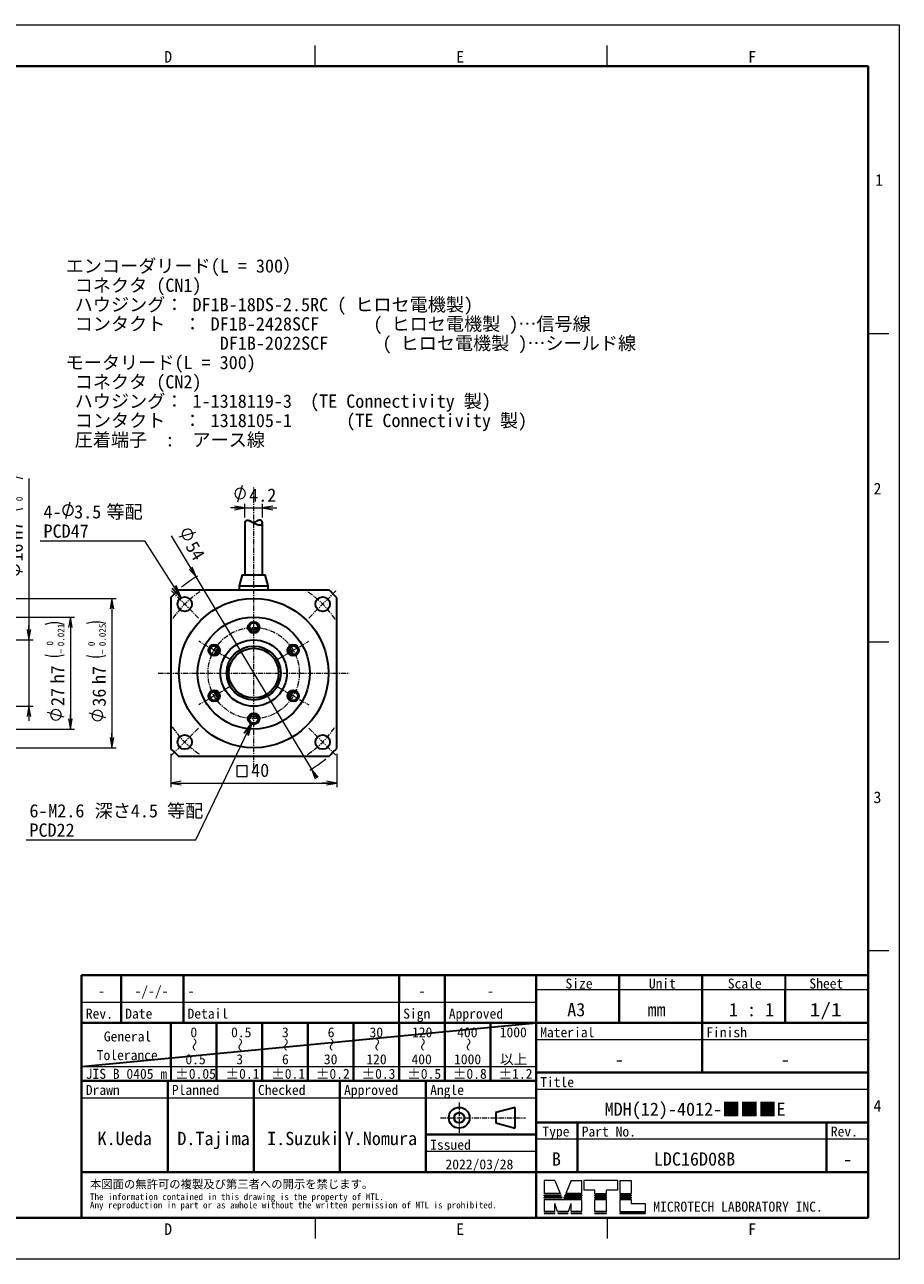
# Model space of a CAD drawing. Header units: millimetres. Extents: x 0 to 422, y 0 to 298.
# Tile 57 of 57: x 211 to 422, y 0 to 298. Entities that reach past the tile are written whole.
import ezdxf

# ---------------------------------------------------------------- set-up
doc = ezdxf.new("R2010")
doc.units = ezdxf.units.MM
doc.linetypes.add('CENTER', pattern=[2, 1.25, -0.25, 0.25, -0.25])
doc.linetypes.add('DOT', pattern=[0.5, 0.25, -0.25])
doc.layers.add('DXF及び図面用', color=7, linetype='Continuous')
doc.styles.add('ｍｓ ｐゴシック', font='msgothic.ttc')
doc.dimstyles.get("Standard").update_dxf_attribs({"dimtxt": 0.18, "dimasz": 0.18, "dimexe": 0.18, "dimexo": 0.0625, "dimgap": 0.09, "dimtad": 0, "dimtih": 1, "dimtoh": 1, "dimdec": 4, "dimzin": 0, "dimdsep": 46, "dimcen": 0.09, "dimadec": 0, "dimazin": 0, "dimtfac": 1, "dimtdec": 4, "dimtofl": 0, "dimtmove": 0, "dimatfit": 3, "dimfxl": 1, "dimtolj": 1, "dimtzin": 0, "dimarcsym": 0})

# ---------------------------------------------------------------- blocks, each defined once
blk = doc.blocks.new('*D0')
at = {"color": 7, "linetype": 'Continuous', "lineweight": 9, "transparency": 16777216}
for p, q in [((262.7, 182.54), (263.77, 186.54)), ((264.4, 178.75), (264.4, 182.04)), ((268.6, 178.75), (268.6, 182.04)), ((264.4, 181.04), (260.9, 181.04)), ((261.9, 181.04), (271.1, 181.04)), ((268.6, 181.04), (272.1, 181.04))]:
    blk.add_line(p, q, dxfattribs=at)
blk.add_lwpolyline([(264.51, 184.54), (264.47, 184.87), (264.34, 185.18), (264.14, 185.44), (263.87, 185.64), (263.56, 185.77), (263.23, 185.82), (262.9, 185.77), (262.6, 185.64), (262.33, 185.44), (262.13, 185.18), (262, 184.87), (261.96, 184.54), (262, 184.21), (262.13, 183.9), (262.33, 183.64), (262.6, 183.44), (262.9, 183.31), (263.23, 183.27), (263.56, 183.31), (263.87, 183.44), (264.14, 183.64), (264.34, 183.9), (264.47, 184.21)], close=True, dxfattribs=at)
at = {"color": 7, "linetype": 'Continuous', "lineweight": 20, "transparency": 16777216}
for points in [[(261.9, 180.6, 0), (264.4, 181.04, 0), (261.9, 181.48, 0)], [(271.1, 181.48, 0), (268.6, 181.04, 0), (271.1, 180.6, 0)]]:
    blk.add_polyline3d(points, dxfattribs=at)
at = {"color": 7, "linetype": 'Continuous', "lineweight": 9, "transparency": 16777216, "style": 'ｍｓ ｐゴシック', "width": 1.000662}
blk.add_text('4.2', height=3.2, dxfattribs=at).set_placement((265.41, 182.54))
blk = doc.blocks.new('*D1')
at = {"color": 7, "linetype": 'Continuous', "lineweight": 9, "transparency": 16777216}
for p, q in [((246.64, 174.37), (281.68, 115.97)), ((248.55, 174.1), (252.53, 175.24))]:
    blk.add_line(p, q, dxfattribs=at)
blk.add_lwpolyline([(251.19, 173.58), (251.46, 173.78), (251.65, 174.05), (251.78, 174.36), (251.81, 174.69), (251.76, 175.02), (251.63, 175.32), (251.42, 175.59), (251.16, 175.78), (250.85, 175.91), (250.52, 175.94), (250.19, 175.89), (249.88, 175.76), (249.62, 175.56), (249.42, 175.29), (249.3, 174.98), (249.26, 174.65), (249.31, 174.32), (249.45, 174.01), (249.65, 173.75), (249.92, 173.55), (250.23, 173.43), (250.56, 173.39), (250.89, 173.44)], close=True, dxfattribs=at)
at = {"color": 7, "linetype": 'Continuous', "lineweight": 20, "transparency": 16777216}
for points in [[(250.94, 166.33, 0), (252.61, 164.42, 0), (251.7, 166.79, 0)], [(282.06, 116.19, 0), (280.39, 118.11, 0), (281.3, 115.74, 0)]]:
    blk.add_polyline3d(points, dxfattribs=at)
at = {"color": 7, "linetype": 'Continuous', "lineweight": 9, "transparency": 16777216, "style": 'ｍｓ ｐゴシック', "width": 0.99985}
blk.add_text('54', height=3.201, rotation=300.9638, dxfattribs=at).set_placement((249.95, 171.77))
blk = doc.blocks.new('*D2')
at = {"color": 7, "linetype": 'Continuous', "lineweight": 9, "transparency": 16777216}
for p, q in [((246.5, 121.82), (246.5, 113.75)), ((286.5, 121.82), (286.5, 113.75)), ((246.5, 114.75), (250, 114.75)), ((246.5, 114.75), (286.5, 114.75)), ((286.5, 114.75), (283, 114.75))]:
    blk.add_line(p, q, dxfattribs=at)
at = {"color": 7, "linetype": 'Continuous', "lineweight": 20, "transparency": 16777216}
blk.add_lwpolyline([(262.4, 116.37), (264.95, 116.37), (264.95, 118.92), (262.4, 118.92)], close=True, dxfattribs=at)
for points in [[(249, 115.19, 0), (246.5, 114.75, 0), (249, 114.3, 0)], [(284, 114.3, 0), (286.5, 114.75, 0), (284, 115.19, 0)]]:
    blk.add_polyline3d(points, dxfattribs=at)
at = {"color": 7, "linetype": 'Continuous', "lineweight": 9, "transparency": 16777216, "style": 'ｍｓ ｐゴシック', "width": 0.999882}
blk.add_text('40', height=3.201, dxfattribs=at).set_placement((265.88, 116.25))
blk = doc.blocks.new('*D3')
at = {"color": 7, "linetype": 'Continuous', "lineweight": 9, "transparency": 16777216}
for p, q in [((212.36, 188.17), (212.36, 130.76)), ((210.86, 165.57), (206.86, 166.64)), ((212.36, 149.26), (212.36, 152.76)), ((200.91, 149.26), (213.36, 149.26)), ((200.91, 133.26), (213.36, 133.26)), ((212.36, 133.26), (212.36, 129.76))]:
    blk.add_line(p, q, dxfattribs=at)
for points in [[(210.86, 188.1), (209.32, 188.44), (207.75, 188.44), (206.21, 188.1)], [(206.21, 180.91), (207.75, 180.57), (209.32, 180.57), (210.86, 180.91)]]:
    blk.add_lwpolyline(points, dxfattribs=at)
blk.add_lwpolyline([(208.86, 167.38), (208.53, 167.34), (208.22, 167.21), (207.96, 167.01), (207.76, 166.74), (207.63, 166.44), (207.59, 166.11), (207.63, 165.78), (207.76, 165.47), (207.96, 165.2), (208.22, 165), (208.53, 164.87), (208.86, 164.83), (209.19, 164.87), (209.5, 165), (209.76, 165.2), (209.97, 165.47), (210.09, 165.78), (210.14, 166.11), (210.09, 166.44), (209.97, 166.74), (209.76, 167.01), (209.5, 167.21), (209.19, 167.34)], close=True, dxfattribs=at)
at = {"color": 7, "linetype": 'Continuous', "lineweight": 20, "transparency": 16777216}
for points in [[(211.92, 151.76, 0), (212.36, 149.26, 0), (212.8, 151.76, 0)], [(212.8, 130.76, 0), (212.36, 133.26, 0), (211.92, 130.76, 0)]]:
    blk.add_polyline3d(points, dxfattribs=at)
at = {"color": 7, "linetype": 'Continuous', "lineweight": 9, "transparency": 16777216, "style": 'ｍｓ ｐゴシック'}
for s, height, width, p in [('0.018', 1.602, 0.999398, (208.21, 182.66)), ('+', 1.6, 1.001048, (208.21, 181.25)), ('0', 1.6, 0.99968, (210.86, 182.68)), ('H7', 3.202, 1.000012, (210.86, 173.42)), ('16', 3.203, 0.999483, (210.86, 168.11))]:
    blk.add_text(s, height=height, rotation=90, dxfattribs=dict(at, width=width)).set_placement(p)
blk = doc.blocks.new('*D5')
at = {"color": 7, "linetype": 'Continuous', "lineweight": 9, "transparency": 16777216}
for p, q in [((200.91, 154.76), (223.36, 154.76)), ((222.36, 154.76), (222.36, 151.26)), ((222.36, 154.76), (222.36, 127.76)), ((220.86, 130.67), (216.86, 131.75)), ((222.36, 127.76), (222.36, 131.26)), ((200.91, 127.76), (223.36, 127.76))]:
    blk.add_line(p, q, dxfattribs=at)
for points in [[(220.86, 152.99), (219.32, 153.33), (217.75, 153.33), (216.21, 152.99)], [(216.21, 145.64), (217.75, 145.3), (219.32, 145.3), (220.86, 145.64)]]:
    blk.add_lwpolyline(points, dxfattribs=at)
blk.add_lwpolyline([(218.86, 132.49), (218.53, 132.44), (218.22, 132.31), (217.96, 132.11), (217.76, 131.85), (217.63, 131.54), (217.59, 131.21), (217.63, 130.88), (217.76, 130.57), (217.96, 130.31), (218.22, 130.11), (218.53, 129.98), (218.86, 129.94), (219.19, 129.98), (219.5, 130.11), (219.76, 130.31), (219.97, 130.57), (220.09, 130.88), (220.14, 131.21), (220.09, 131.54), (219.97, 131.85), (219.76, 132.11), (219.5, 132.31), (219.19, 132.44)], close=True, dxfattribs=at)
at = {"color": 7, "linetype": 'Continuous', "lineweight": 20, "transparency": 16777216}
for points in [[(222.8, 152.26, 0), (222.36, 154.76, 0), (221.92, 152.26, 0)], [(221.92, 130.26, 0), (222.36, 127.76, 0), (222.8, 130.26, 0)]]:
    blk.add_polyline3d(points, dxfattribs=at)
at = {"color": 7, "linetype": 'Continuous', "lineweight": 9, "transparency": 16777216, "style": 'ｍｓ ｐゴシック'}
for s, height, width, p in [('0.021', 1.601, 1.000264, (220.86, 147.72)), ('0', 1.6, 0.99968, (218.21, 147.9)), ('−', 1.6, 1.000906, (220.86, 145.94)), ('h7', 3.202, 0.999712, (220.86, 138.77)), ('27', 3.2, 1.000646, (220.86, 133.32))]:
    blk.add_text(s, height=height, rotation=90, dxfattribs=dict(at, width=width)).set_placement(p)
blk = doc.blocks.new('*D6')
at = {"color": 7, "linetype": 'Continuous', "lineweight": 9, "transparency": 16777216}
for p, q in [((194.91, 159.26), (233.36, 159.26)), ((232.36, 159.26), (232.36, 155.76)), ((232.36, 159.26), (232.36, 123.26)), ((230.86, 130.5), (226.86, 131.57)), ((232.36, 123.26), (232.36, 126.76)), ((194.91, 123.26), (233.36, 123.26))]:
    blk.add_line(p, q, dxfattribs=at)
for points in [[(230.86, 153.17), (229.32, 153.49), (227.75, 153.49), (226.21, 153.17)], [(226.21, 145.5), (227.75, 145.17), (229.32, 145.17), (230.86, 145.5)]]:
    blk.add_lwpolyline(points, dxfattribs=at)
blk.add_lwpolyline([(228.86, 132.31), (228.53, 132.26), (228.22, 132.14), (227.96, 131.93), (227.76, 131.67), (227.63, 131.36), (227.59, 131.03), (227.63, 130.7), (227.76, 130.4), (227.96, 130.13), (228.22, 129.93), (228.53, 129.8), (228.86, 129.76), (229.19, 129.8), (229.5, 129.93), (229.76, 130.13), (229.97, 130.4), (230.09, 130.7), (230.14, 131.03), (230.09, 131.36), (229.97, 131.67), (229.76, 131.93), (229.5, 132.14), (229.19, 132.26)], close=True, dxfattribs=at)
at = {"color": 7, "linetype": 'Continuous', "lineweight": 20, "transparency": 16777216}
for points in [[(232.8, 156.76, 0), (232.36, 159.26, 0), (231.92, 156.76, 0)], [(231.92, 125.76, 0), (232.36, 123.26, 0), (232.8, 125.76, 0)]]:
    blk.add_polyline3d(points, dxfattribs=at)
at = {"color": 7, "linetype": 'Continuous', "lineweight": 9, "transparency": 16777216, "style": 'ｍｓ ｐゴシック'}
for s, height, width, p in [('0.025', 1.602, 0.999502, (230.86, 147.74)), ('0', 1.6, 0.99968, (228.21, 147.76)), ('−', 1.6, 1.000906, (230.86, 145.8)), ('h7', 3.202, 0.999712, (230.86, 138.62)), ('36', 3.201, 1.000554, (230.86, 133.16))]:
    blk.add_text(s, height=height, rotation=90, dxfattribs=dict(at, width=width)).set_placement(p)

msp = doc.modelspace()

# ---------------------------------------------------------------- linework, layer by layer
at = {"color": 5, "linetype": 'Continuous', "lineweight": 9, "true_color": 0x0000ff}
for p, q in [((0, 297.5), (422, 297.5)), ((422, 297.5), (422, 0)), ((422, 0), (0, 0))]:
    msp.add_line(p, q, dxfattribs=at)
at = {"color": 7, "linetype": 'Continuous', "lineweight": 9}
for p, q in [((281.33333, 287.5), (281.33333, 292.5)), ((351.66667, 287.5), (351.66667, 292.5)), ((414.5, 223.125), (419.5, 223.125)), ((414.5, 148.75), (419.5, 148.75)), ((414.5, 74.375), (419.5, 74.375)), ((334.5, 65), (354.5, 65)), ((354.5, 65), (374.5, 65)), ((374.5, 65), (394.5, 65)), ((394.5, 65), (414.5, 65)), ((225.06, 62), (234.56, 62)), ((234.56, 62), (249.56, 62)), ((249.56, 62), (301.5, 62)), ((301.5, 62), (312.5, 62)), ((312.5, 62), (334.5, 62)), ((334.5, 53), (414.5, 53)), ((225.06, 46.5), (246.5, 46.5)), ((246.5, 46.5), (257.5, 46.5)), ((257.5, 46.5), (268.5, 46.5)), ((268.5, 46.5), (279.5, 46.5)), ((279.5, 46.5), (290.5, 46.5)), ((290.5, 46.5), (301.5, 46.5)), ((301.5, 46.5), (312.5, 46.5)), ((312.5, 46.5), (323.5, 46.5)), ((323.5, 46.5), (334.5, 46.5)), ((225.06, 38.9), (245.795, 38.9)), ((245.795, 38.9), (266.53, 38.9)), ((266.53, 38.9), (287.265, 38.9)), ((287.265, 38.9), (308, 38.9)), ((308, 38.9), (334.5, 38.9)), ((334.5, 41), (414.5, 41)), ((334.5, 29), (344.5, 29)), ((344.5, 29), (404.5, 29)), ((404.5, 29), (414.5, 29)), ((334.5, 26), (308, 26)), ((336.5, 19), (336.5, 15.85)), ((339, 19), (336.5, 19)), ((339, 19), (340.347, 15.85)), ((343, 19), (341.653, 15.85)), ((343, 19), (345.5, 19)), ((345.5, 15.85), (345.5, 19)), ((354.2, 19), (346, 19)), ((346, 19), (346, 16.7)), ((354.2, 16.7), (354.2, 19)), ((354.7, 19), (357.45, 19)), ((354.7, 19), (354.7, 15.85)), ((357.45, 19), (357.45, 15.85)), ((340.347, 15.85), (336.5, 15.85)), ((336.5, 15.5), (340.453, 15.5)), ((336.5, 15.3), (336.5, 15.5)), ((336.5, 15.3), (340.579, 15.3)), ((336.5, 14.75), (336.5, 14.95)), ((336.5, 14.95), (340.684, 14.95)), ((340.579, 15.3), (340.453, 15.5)), ((340.811, 14.75), (340.684, 14.95)), ((341.189, 14.75), (341.316, 14.95)), ((345.5, 14.95), (341.316, 14.95)), ((341.421, 15.3), (341.547, 15.5)), ((345.5, 15.3), (341.421, 15.3)), ((345.5, 15.5), (341.547, 15.5)), ((345.5, 15.85), (341.653, 15.85)), ((345.5, 15.5), (345.5, 15.3)), ((345.5, 14.75), (345.5, 14.95)), ((348.7, 16.7), (346, 16.7)), ((348.7, 15.85), (348.7, 16.7)), ((348.7, 15.85), (351.5, 15.85)), ((348.7, 15.3), (348.7, 15.5)), ((348.7, 15.5), (351.5, 15.5)), ((348.7, 15.3), (351.5, 15.3)), ((348.7, 14.95), (351.5, 14.95)), ((348.7, 14.75), (348.7, 14.95)), ((354.2, 16.7), (351.5, 16.7)), ((351.5, 15.85), (351.5, 16.7)), ((351.5, 15.3), (351.5, 15.5)), ((351.5, 14.75), (351.5, 14.95)), ((354.7, 15.85), (357.45, 15.85)), ((354.7, 15.5), (354.7, 15.3)), ((354.7, 15.5), (357.45, 15.5)), ((354.7, 15.3), (357.45, 15.3)), ((354.7, 14.95), (357.45, 14.95)), ((354.7, 14.95), (354.7, 14.75)), ((357.45, 15.5), (357.45, 15.3)), ((357.45, 14.95), (357.45, 14.75)), ((340.811, 14.75), (336.5, 14.75)), ((336.5, 14.4), (340.916, 14.4)), ((336.5, 14.4), (336.5, 11.55)), ((339.658, 11.55), (339, 13.437)), ((339, 11.55), (339, 13.437)), ((340.916, 14.4), (341, 14.25)), ((341.084, 14.4), (341, 14.25)), ((341.084, 14.4), (345.5, 14.4)), ((341.189, 14.75), (345.5, 14.75)), ((342.342, 11.55), (343, 13.437)), ((343, 11.55), (343, 13.437)), ((345.5, 11.55), (345.5, 14.4)), ((348.7, 14.75), (351.5, 14.75)), ((348.7, 14.4), (351.5, 14.4)), ((348.7, 11.55), (348.7, 14.4)), ((351.5, 11.55), (351.5, 14.4)), ((354.7, 14.75), (357.45, 14.75)), ((354.7, 14.4), (354.7, 11.55)), ((354.7, 14.4), (357.45, 14.4)), ((357.45, 14.4), (357.45, 13.4)), ((360.85, 13.4), (357.45, 13.4)), ((360.85, 11.55), (360.85, 13.4)), ((281.33333, 10), (281.33333, 5)), ((339, 11.55), (336.5, 11.55)), ((336.5, 11.2), (339, 11.2)), ((336.5, 11.2), (336.5, 11)), ((336.5, 11), (339, 11)), ((339, 11), (339, 11.2)), ((342.342, 11.55), (339.658, 11.55)), ((339.85, 11), (339.745, 11.2)), ((339.745, 11.2), (342.255, 11.2)), ((339.85, 11), (342.15, 11)), ((342.15, 11), (342.255, 11.2)), ((345.5, 11.55), (343, 11.55)), ((343, 11.2), (345.5, 11.2)), ((343, 11), (343, 11.2)), ((343, 11), (345.5, 11)), ((345.5, 11), (345.5, 11.2)), ((351.5, 11.55), (348.7, 11.55)), ((348.7, 11.2), (351.5, 11.2)), ((348.7, 11), (348.7, 11.2)), ((348.7, 11), (351.5, 11)), ((351.5, 11), (351.5, 11.2)), ((351.66667, 10), (351.66667, 5)), ((354.7, 11.55), (360.85, 11.55)), ((354.7, 11.2), (360.85, 11.2)), ((354.7, 11.2), (354.7, 11)), ((354.7, 11), (360.85, 11)), ((360.85, 11), (360.85, 11.2))]:
    msp.add_line(p, q, dxfattribs=at)
at = {"color": 7, "linetype": 'Continuous', "lineweight": 40}
for p, q in [((13.5, 287.5), (414.5, 287.5)), ((414.5, 287.5), (414.5, 10)), ((225.06, 62), (225.06, 68.5)), ((225.06, 68.5), (234.56, 68.5)), ((234.56, 62), (234.56, 68.5)), ((234.56, 68.5), (246.515, 68.5)), ((246.515, 68.5), (249.56, 68.5)), ((249.56, 62), (249.56, 68.5)), ((249.56, 68.5), (268.53, 68.5)), ((268.53, 68.5), (301.5, 68.5)), ((301.5, 68.5), (312.5, 68.5)), ((301.5, 62), (301.5, 68.5)), ((312.5, 62), (312.5, 68.5)), ((312.5, 68.5), (334.5, 68.5)), ((334.5, 65), (334.5, 68.5)), ((334.5, 68.5), (354.5, 68.5)), ((354.5, 68.5), (354.5, 65)), ((354.5, 68.5), (374.5, 68.5)), ((374.5, 68.5), (374.5, 65)), ((374.5, 68.5), (394.5, 68.5)), ((394.5, 68.5), (414.5, 68.5)), ((334.5, 65), (334.5, 57)), ((354.5, 65), (354.5, 57)), ((374.5, 65), (374.5, 57)), ((394.5, 65), (394.5, 57)), ((225.06, 57), (225.06, 62)), ((234.56, 57), (234.56, 62)), ((249.56, 57), (249.56, 62)), ((312.5, 57), (312.5, 62)), ((225.06, 46.5), (225.06, 57)), ((246.5, 57), (225.06, 57)), ((246.5, 57), (246.5, 46.5)), ((257.5, 57), (246.5, 57)), ((268.5, 57), (257.5, 57)), ((257.5, 46.5), (257.5, 57)), ((279.5, 57), (268.5, 57)), ((268.5, 46.5), (268.5, 57)), ((290.5, 57), (279.5, 57)), ((279.5, 46.5), (279.5, 57)), ((301.5, 57), (290.5, 57)), ((290.5, 46.5), (290.5, 57)), ((312.5, 57), (301.5, 57)), ((301.5, 46.5), (301.5, 57)), ((323.5, 57), (312.5, 57)), ((312.5, 46.5), (312.5, 57)), ((334.5, 57), (323.5, 57)), ((323.5, 46.5), (323.5, 57)), ((334.5, 57), (414.5, 57)), ((334.5, 53), (334.5, 57)), ((374.5, 45), (374.5, 57)), ((414.5, 53), (414.5, 57)), ((334.5, 46.5), (334.5, 53)), ((414.5, 10), (414.5, 53)), ((225.06, 43), (225.06, 46.5)), ((257.5, 43), (257.5, 46.5)), ((268.5, 43), (268.5, 46.5)), ((279.5, 43), (279.5, 46.5)), ((290.5, 43), (290.5, 46.5)), ((301.5, 43), (301.5, 46.5)), ((312.5, 43), (312.5, 46.5)), ((323.5, 43), (323.5, 46.5)), ((334.5, 45), (334.5, 46.5)), ((334.5, 45), (414.5, 45)), ((334.5, 43), (334.5, 45)), ((225.06, 38.9), (225.06, 43)), ((246.5, 43), (225.06, 43)), ((245.795, 38.9), (245.795, 43)), ((257.5, 43), (246.5, 43)), ((268.5, 43), (257.5, 43)), ((266.53, 38.9), (266.53, 43)), ((279.5, 43), (268.5, 43)), ((290.5, 43), (279.5, 43)), ((287.265, 38.9), (287.265, 43)), ((301.5, 43), (290.5, 43)), ((312.5, 43), (301.5, 43)), ((308, 43), (308, 38.9)), ((323.5, 43), (312.5, 43)), ((334.5, 43), (323.5, 43)), ((334.5, 41), (334.5, 43)), ((225.06, 21), (225.06, 38.9)), ((245.795, 21), (245.795, 38.9)), ((266.53, 21), (266.53, 38.9)), ((287.265, 21), (287.265, 38.9)), ((308, 38.9), (308, 21)), ((334.5, 41), (334.5, 38.9)), ((334.5, 38.9), (334.5, 33)), ((334.5, 33), (344.5, 33)), ((334.5, 33), (334.5, 30.1)), ((344.5, 33), (344.5, 21)), ((344.5, 33), (404.5, 33)), ((404.5, 33), (404.5, 21)), ((404.5, 33), (414.5, 33)), ((308, 30.1), (334.5, 30.1)), ((334.5, 30.1), (334.5, 29)), ((334.5, 29), (334.5, 26)), ((334.5, 26), (334.5, 21)), ((225.06, 21), (245.795, 21)), ((225.06, 14.5), (225.06, 21)), ((245.795, 21), (266.53, 21)), ((266.53, 21), (287.265, 21)), ((287.265, 21), (308, 21)), ((308, 21), (334.5, 21)), ((334.5, 21), (334.5, 10)), ((334.5, 21), (344.5, 21)), ((344.5, 21), (404.5, 21)), ((404.5, 21), (414.5, 21)), ((225.06, 10), (225.06, 14.5)), ((414.5, 10), (13.5, 10)), ((225.06, 10), (334.5, 10)), ((334.5, 10), (414.5, 10))]:
    msp.add_line(p, q, dxfattribs=at)
at = {"color": 1, "linetype": 'CENTER', "lineweight": 9, "true_color": 0xff0000}
for p, q in [((266.50042, 118.26329), (266.50042, 185.96329)), ((253.24217, 154.52154), (246.52465, 161.23905)), ((279.75867, 154.52154), (286.47619, 161.23905)), ((260.69805, 144.61329), (253.25023, 148.91329)), ((272.30279, 144.61329), (279.75061, 148.91329)), ((243.50042, 141.26329), (289.50042, 141.26329)), ((260.69805, 137.91329), (253.25023, 133.61329)), ((272.30279, 137.91329), (279.75061, 133.61329)), ((253.24217, 128.00504), (246.52465, 121.28752)), ((279.75867, 128.00504), (286.47619, 121.28752))]:
    msp.add_line(p, q, dxfattribs=at)
at = {"color": 7, "linetype": 'Continuous', "lineweight": 30}
for p, q in [((264.40042, 177.45209), (264.40042, 164.96329)), ((268.60042, 164.96329), (268.60042, 177.4519)), ((263.75042, 164.96329), (263.00042, 162.26329)), ((263.75042, 164.96329), (266.50042, 164.96329)), ((266.50042, 164.96329), (269.25042, 164.96329)), ((270.00042, 162.26329), (269.25042, 164.96329)), ((284.63878, 161.26329), (248.36206, 161.26329)), ((263.00042, 162.26329), (266.50042, 162.26329)), ((263.00042, 162.26329), (263.00042, 161.26329)), ((266.50042, 162.26329), (270.00042, 162.26329)), ((270.00042, 161.26329), (270.00042, 162.26329)), ((246.50042, 159.40165), (246.50042, 123.12493)), ((286.50042, 123.12493), (286.50042, 159.40165)), ((248.36206, 121.26329), (284.63878, 121.26329)), ((394.5, 68.5), (394.5, 65)), ((301.5, 57), (301.5, 62)), ((225.06, 46.5), (334.5, 57)), ((246.5, 46.5), (246.5, 43)), ((329.5, 36.6), (324.83494, 35.35)), ((329.5, 31.6), (329.5, 36.6)), ((324.83494, 35.35), (324.83494, 32.85)), ((324.83494, 32.85), (329.5, 31.6))]:
    msp.add_line(p, q, dxfattribs=at)
at = {"color": 7, "linetype": 'DOT', "lineweight": 30}
msp.add_line((414.5, 68.5), (414.5, 57), dxfattribs=at)
at = {"color": 7, "linetype": 'CENTER', "lineweight": 9}
for p, q in [((316, 37.75), (316, 30.45)), ((311.5, 34.1), (332, 34.1))]:
    msp.add_line(p, q, dxfattribs=at)
at = {"color": 7, "linetype": 'Continuous', "lineweight": 30}
for points in [[(264.40042, 177.45207), (264.40045, 177.45834), (264.40101, 177.47826), (264.40225, 177.49831), (264.40416, 177.51846), (264.40674, 177.53872), (264.41, 177.55905), (264.41392, 177.57944), (264.41851, 177.59987), (264.42418, 177.62182), (264.43061, 177.64377), (264.4378, 177.6657), (264.44577, 177.68757), (264.4545, 177.70936), (264.46319, 177.72927), (264.47253, 177.74906), (264.48254, 177.76872), (264.4932, 177.7882), (264.50453, 177.8075), (264.51654, 177.82658), (264.52922, 177.8454), (264.54259, 177.86394), (264.55379, 177.87854), (264.56544, 177.89292), (264.57754, 177.90706), (264.5901, 177.92093), (264.60312, 177.93451), (264.61493, 177.94617), (264.62709, 177.95758), (264.63963, 177.96872), (264.65254, 177.97957), (264.66582, 177.99011), (264.67948, 178.00033), (264.69207, 178.00922), (264.70496, 178.01781), (264.71817, 178.0261), (264.73168, 178.03407), (264.74273, 178.0402), (264.75397, 178.04612), (264.76541, 178.0518), (264.77706, 178.05725), (264.78891, 178.06245), (264.80096, 178.0674), (264.81321, 178.07209), (264.82566, 178.07651), (264.83831, 178.08066), (264.85116, 178.08452), (264.86263, 178.08768), (264.87426, 178.09062), (264.88603, 178.09332), (264.89796, 178.09578), (264.91002, 178.09801), (264.92223, 178.09999), (264.93391, 178.10164), (264.94572, 178.10306), (264.95765, 178.10426), (264.9697, 178.10523), (264.98187, 178.10597), (264.99414, 178.10648), (265.00653, 178.10676), (265.01903, 178.10681), (265.03163, 178.10663), (265.04434, 178.10622), (265.05714, 178.10558), (265.07003, 178.10471), (265.08302, 178.10361), (265.0961, 178.10228), (265.10926, 178.10073), (265.12251, 178.09896), (265.13583, 178.09697), (265.14923, 178.09476), (265.1639, 178.09211), (265.17866, 178.08921), (265.1935, 178.08607), (265.20842, 178.08268), (265.2234, 178.07906), (265.23845, 178.07521), (265.25535, 178.07064), (265.27232, 178.0658), (265.28936, 178.06069), (265.30648, 178.05532), (265.32365, 178.0497), (265.34088, 178.04384), (265.36163, 178.03651), (265.38245, 178.02885), (265.40335, 178.02088), (265.42431, 178.01262), (265.44534, 178.00408), (265.46641, 177.99528), (265.48755, 177.98622), (265.50874, 177.97692), (265.52998, 177.96738), (265.55127, 177.95763), (265.57988, 177.94424), (265.60858, 177.93051), (265.63735, 177.91645), (265.6662, 177.9021), (265.69515, 177.88747), (265.72418, 177.87258), (265.75328, 177.85747), (265.78246, 177.84214), (265.81169, 177.82662), (265.84099, 177.81094), (265.87624, 177.79193), (265.91158, 177.77271), (265.94703, 177.75333), (265.98257, 177.73381), (266.01821, 177.71417), (266.05393, 177.69444), (266.08976, 177.67464), (266.12569, 177.65478), (266.16172, 177.63489), (266.19783, 177.61499), (266.23661, 177.59369), (266.2755, 177.57242), (266.3145, 177.5512), (266.3536, 177.53005), (266.39279, 177.50899), (266.43064, 177.48881), (266.46859, 177.46875), (266.50663, 177.44883), (266.54474, 177.42907), (266.58292, 177.40948), (266.61479, 177.39331), (266.64671, 177.37727), (266.67868, 177.36138), (266.71069, 177.34566), (266.74273, 177.33011), (266.77479, 177.31474), (266.80688, 177.29957), (266.839, 177.28459), (266.87114, 177.26983), (266.90328, 177.25528), (266.93543, 177.24097), (266.96756, 177.2269), (266.99737, 177.21408), (267.02718, 177.20147), (267.05697, 177.18909), (267.08674, 177.17696), (267.11647, 177.16508), (267.14615, 177.15345), (267.17577, 177.1421), (267.20192, 177.1323), (267.22802, 177.12271), (267.25407, 177.11335), (267.28006, 177.10422), (267.30597, 177.09533), (267.33182, 177.08668), (267.35759, 177.07828), (267.38327, 177.07013), (267.40886, 177.06225), (267.43435, 177.05463), (267.45973, 177.04729), (267.485, 177.04021), (267.51015, 177.03342), (267.53518, 177.02692), (267.56006, 177.02071), (267.58202, 177.01545), (267.60388, 177.01042), (267.62561, 177.00563), (267.64721, 177.00108), (267.66867, 176.99678), (267.68998, 176.99273), (267.70986, 176.98916), (267.7296, 176.98581), (267.74921, 176.98269), (267.76867, 176.97979), (267.78799, 176.97712), (267.80714, 176.97468), (267.82614, 176.97248), (267.84497, 176.97051), (267.86364, 176.96878), (267.88214, 176.96728), (267.90046, 176.96602), (267.91859, 176.965), (267.93654, 176.96421), (267.9543, 176.96367), (267.97187, 176.96336), (267.98534, 176.96329)], [(268.60042, 177.45207), (268.60008, 177.47172), (268.59908, 177.49151), (268.59742, 177.51142), (268.5951, 177.53143), (268.59212, 177.55151), (268.58849, 177.57166), (268.5842, 177.59186), (268.57927, 177.61209), (268.57368, 177.63232), (268.56745, 177.65254), (268.56056, 177.67274), (268.55302, 177.69288), (268.54483, 177.71295), (268.53598, 177.73292), (268.52647, 177.75277), (268.51748, 177.77027), (268.50796, 177.78764), (268.49791, 177.80486), (268.48732, 177.8219), (268.4762, 177.83874), (268.46454, 177.85537), (268.45403, 177.86952), (268.44312, 177.88348), (268.43178, 177.89723), (268.42003, 177.91074), (268.40785, 177.92401), (268.39524, 177.93701), (268.38219, 177.94972), (268.36871, 177.96212), (268.35761, 177.9718), (268.34621, 177.98126), (268.33453, 177.99049), (268.32255, 177.99946), (268.31029, 178.00817), (268.29937, 178.01553), (268.28823, 178.02267), (268.27686, 178.02959), (268.26526, 178.03627), (268.25344, 178.0427), (268.2414, 178.04888), (268.23046, 178.05416), (268.21934, 178.05924), (268.20805, 178.06408), (268.19657, 178.0687), (268.18491, 178.07308), (268.17307, 178.07722), (268.16106, 178.08112), (268.14886, 178.08476), (268.13649, 178.08813), (268.12395, 178.09125), (268.11123, 178.09409), (268.09835, 178.09665), (268.08529, 178.09894), (268.07207, 178.10094), (268.0587, 178.10265), (268.04669, 178.10393), (268.03455, 178.10498), (268.0223, 178.10579), (268.00992, 178.10637), (267.99744, 178.10671), (267.98485, 178.10682), (267.97293, 178.10671), (267.96092, 178.10639), (267.94882, 178.10586), (267.93663, 178.10513), (267.92436, 178.10419), (267.91201, 178.10305), (267.89709, 178.10141), (267.88206, 178.09948), (267.86692, 178.09727), (267.85169, 178.09477), (267.83636, 178.092), (267.82095, 178.08896), (267.80545, 178.08565), (267.78986, 178.08208), (267.77421, 178.07825), (267.75848, 178.07418), (267.7415, 178.06952), (267.72444, 178.0646), (267.70731, 178.0594), (267.69012, 178.05395), (267.67287, 178.04825), (267.65342, 178.04156), (267.63389, 178.03458), (267.6143, 178.02731), (267.59464, 178.01978), (267.57492, 178.01198), (267.55516, 178.00394), (267.53138, 177.99399), (267.50753, 177.98371), (267.4836, 177.97313), (267.45962, 177.96226), (267.43557, 177.95113), (267.41148, 177.93974), (267.38733, 177.92812), (267.36312, 177.91627), (267.33885, 177.90422), (267.31454, 177.89197), (267.28193, 177.8753), (267.24923, 177.85834), (267.21643, 177.84111), (267.18355, 177.82364), (267.14623, 177.80362), (267.10879, 177.78335), (267.07124, 177.76287), (267.03357, 177.74223), (266.99581, 177.72144), (266.95794, 177.70054), (266.91996, 177.67955), (266.88186, 177.65849), (266.84366, 177.63739), (266.80535, 177.61628), (266.76694, 177.59518), (266.72842, 177.5741), (266.68979, 177.55307), (266.65106, 177.5321), (266.61224, 177.51123), (266.57746, 177.49268), (266.54261, 177.47421), (266.50768, 177.45586), (266.50042, 177.45207)]]:
    msp.add_lwpolyline(points, dxfattribs=at)
for centre, radius in [((249.88341, 157.8803), 1.75), ((266.50042, 141.26329), 18), ((283.11743, 157.8803), 1.75), ((266.50042, 141.26329), 13.5), ((266.50042, 152.26329), 1.375), ((266.50042, 152.26329), 1.075), ((266.50042, 141.26329), 8), ((256.97414, 146.76329), 1.375), ((256.97414, 146.76329), 1.075), ((266.50042, 141.26329), 6.5), ((266.50042, 141.26329), 6), ((276.0267, 146.76329), 1.375), ((276.0267, 146.76329), 1.075), ((256.97414, 135.76329), 1.375), ((276.0267, 135.76329), 1.375), ((256.97414, 135.76329), 1.075), ((276.0267, 135.76329), 1.075), ((266.50042, 130.26329), 1.375), ((266.50042, 130.26329), 1.075), ((249.88341, 124.64628), 1.75), ((283.11743, 124.64628), 1.75), ((316, 34.1), 2.5), ((316, 34.1), 1.25)]:
    msp.add_circle(centre, radius, dxfattribs=at)
at = {"color": 1, "linetype": 'CENTER', "lineweight": 9, "true_color": 0xff0000}
msp.add_circle((266.50042, 141.26329), 11, dxfattribs=at)
at = {"color": 7, "linetype": 'Continuous', "lineweight": 9}
for centre in [(266.50042, 152.26329), (256.97414, 146.76329), (276.0267, 146.76329), (256.97414, 135.76329), (276.0267, 135.76329), (266.50042, 130.26329)]:
    msp.add_circle(centre, 1.3, dxfattribs=at)
at = {"color": 7, "linetype": 'Continuous', "lineweight": 30}
for centre, radius, start, end in [((268.08454, 177.46985), 0.51618, 258.9203044, 358.0258336), ((266.50042, 141.26329), 27, 132.2054464, 137.7945536), ((266.50042, 141.26329), 27, 42.2054464, 47.7945536), ((266.50042, 141.26329), 10.5, 84.9248623, 95.0751377), ((266.50042, 141.26329), 10.5, 144.9248623, 155.0751377), ((266.50042, 141.26329), 10.5, 24.9248623, 35.0751377), ((266.50042, 141.26329), 10.5, 324.9248623, 335.5006614), ((266.50042, 141.26329), 10.5, 204.9248623, 215.0751377), ((266.50042, 141.26329), 10.5, 264.9248623, 275.0751377), ((266.50042, 141.26329), 27, 222.2054464, 227.7945536), ((266.50042, 141.26329), 27, 312.2054464, 317.7945536)]:
    msp.add_arc(centre, radius, start, end, dxfattribs=at)
at = {"color": 7, "linetype": 'Continuous', "lineweight": 9}
for start, end in [(120, 130), (300, 310)]:
    msp.add_arc((266.50042, 141.26329), 27, start, end, dxfattribs=at)
at = {"color": 1, "linetype": 'CENTER', "lineweight": 9, "true_color": 0xff0000}
for start, end in [(123.4179517, 146.5820483), (33.4179517, 56.5820483), (213.4179517, 236.5820483), (303.4179517, 326.5820483)]:
    msp.add_arc((266.50042, 141.26329), 23.5, start, end, dxfattribs=at)
at = {"layer": 'DXF及び図面用', "color": 7, "linetype": 'Continuous', "lineweight": 9}
for p, q in [((221.23469, 178.52934), (222.30648, 182.52934)), ((215.0774, 173.09298), (240.19104, 173.09298)), ((211.68454, 101.04522), (252.57545, 101.04522))]:
    msp.add_line(p, q, dxfattribs=at)
msp.add_lwpolyline([(223.04559, 180.52934), (223.00214, 180.85934), (222.87477, 181.16684), (222.67215, 181.4309), (222.40809, 181.63353), (222.10058, 181.7609), (221.77059, 181.80434), (221.44059, 181.7609), (221.13308, 181.63353), (220.86903, 181.4309), (220.6664, 181.16684), (220.53903, 180.85934), (220.49559, 180.52934), (220.53903, 180.19935), (220.6664, 179.89184), (220.86903, 179.62778), (221.13308, 179.42516), (221.44059, 179.29779), (221.77059, 179.25434), (222.10058, 179.29779), (222.40809, 179.42516), (222.67215, 179.62778), (222.87477, 179.89184), (223.00214, 180.19935)], close=True, dxfattribs=at)
for points in [[(240.19104, 173.09298, 0), (248.94308, 159.3562, 0)], [(252.57545, 101.04522, 0), (266.03793, 129.29286, 0)]]:
    msp.add_polyline3d(points, dxfattribs=at)
at = {"layer": 'DXF及び図面用', "color": 7, "linetype": 'Continuous', "lineweight": 30}
for points in [[(246.7649, 161.73308, 0), (248.94308, 159.3562, 0), (247.7092, 162.33472, 0)], [(265.17734, 126.18587, 0), (266.03793, 129.29286, 0), (264.16658, 126.66758, 0)]]:
    msp.add_polyline3d(points, dxfattribs=at)

# ---------------------------------------------------------------- texts
at = {"color": 7, "linetype": 'Continuous', "lineweight": 9, "style": 'ｍｓ ｐゴシック'}
for s, height, width, p in [('D', 2.8017, 1.000294, (244.94345, 288.37101)), ('E', 2.8017, 1.000018, (315.27689, 288.37101)), ('F', 2.8017, 1.000018, (385.61031, 288.37101)), ('1', 2.80272, 0.999482, (416.1864, 258.68259)), ('エンコーダリード(L = 300）', 3.2021714, 0.999733, (221.21093, 237.77086)), (' コネクタ (CN1)', 3.1993148, 1.000583, (221.21249, 233.11816)), (' ハウジング： DF1B-18DS-2.5RC ( ヒロセ電機製)', 3.2009334, 1.000067, (221.21249, 228.46123)), (' コンタクト\u3000： DF1B-2428SCF      ( ヒロセ電機製 )…信号線', 3.2022514, 0.999621, (221.21249, 223.80692)), ('\u3000 \u3000\u3000\u3000\u3000\u3000\u3000\u3000DF1B-2022SCF      ( ヒロセ電機製 )…シールド線', 3.2022514, 0.999557, (221.21249, 219.15237)), ('モータリード(L = 300)', 3.2003356, 1.000351, (221.21194, 214.5001)), (' コネクタ (CN2)', 3.1993148, 1.000583, (221.21249, 209.84543)), (' ハウジング： 1-1318119-3  (TE Connectivity 製)', 3.2010246, 1.000027, (221.21249, 205.1884)), (' コンタクト\u3000： 1318105-1      (TE Connectivity 製)', 3.2014942, 0.99986, (221.21249, 200.53394)), (' 圧着端子\u3000:  アース線', 3.2020894, 0.999722, (221.21249, 195.87983)), ('2', 2.79987, 1.000988, (415.7776, 184.30854)), ('3', 2.8009, 1.000622, (415.7776, 109.93251)), ('-/-/-', 2.402069, 0.999649, (237.79123, 63.42854)), ('Size', 2.400768, 0.999455, (341.59603, 65.24923)), ('Unit', 2.402333, 0.999434, (361.67102, 65.24922)), ('Scale', 2.4, 1.000043, (380.68917, 65.25)), ('Sheet', 2.400768, 0.999942, (400.34141, 65.24923)), ('-', 2.3976, 1.002125, (229.03207, 63.43209)), ('-', 2.3976, 1.002125, (250.55933, 63.43209)), ('-', 2.3976, 1.002125, (306.22208, 63.43209)), ('-', 2.3976, 1.002125, (322.72208, 63.43209)), ('Rev.', 2.401546, 0.999412, (226.06075, 57.99923)), ('Date', 2.402333, 0.999481, (235.55891, 57.99922)), ('Detail', 2.402333, 0.99947, (250.5589, 57.99922)), ('Sign', 2.400366, 0.999885, (302.50055, 57.99963)), ('Approved', 2.400366, 1.000571, (313.50007, 57.99963)), ('A3', 3.201025, 1.000206, (342.00921, 58.5717)), ('mm', 3.198654, 1.000375, (361.3553, 58.5729)), ('1 : 1', 3.220263, 0.99426, (380.96466, 58.55455)), ('1/1', 3.20276, 1.183905, (400.38349, 58.5714)), ('General', 2.400768, 1.000267, (230.39329, 52.49923)), ('0', 2.40077, 0.99968, (251.25033, 53.50086)), ('0.5', 2.402403, 0.999615, (261.05024, 53.49922)), ('3', 2.40077, 1.000622, (273.30406, 53.49923)), ('6', 2.40077, 1.001764, (284.31669, 53.49923)), ('30', 2.402403, 0.99941, (294.40414, 53.49922)), ('120', 2.400768, 0.999818, (304.6282, 53.50086)), ('400', 2.400768, 0.999942, (315.50485, 53.50086)), ('1000', 2.400768, 0.999882, (325.75546, 53.50086)), ('Material', 2.402333, 0.999461, (335.50055, 53.49922)), ('Finish', 2.402333, 0.999301, (375.49905, 53.49922)), ('Tolerance', 2.401546, 0.999764, (228.69533, 48)), ('0.5', 2.402403, 0.999615, (250.05026, 46.99922)), ('3', 2.40077, 1.000622, (262.30405, 46.99923)), ('6', 2.40077, 1.001764, (273.31668, 46.99923)), ('30', 2.402403, 0.99941, (283.40416, 46.99922)), ('120', 2.400768, 0.999818, (293.62819, 47.00086)), ('400', 2.400768, 0.999942, (304.50484, 47.00086)), ('1000', 2.400768, 0.999882, (314.75545, 47.00086)), ('以上', 2.399912, 1.000312, (325.82352, 47.0001)), ('-', 3.1968, 1.002125, (353.46278, 46.57612)), ('-', 3.1968, 1.002125, (393.46277, 46.57612)), ('JIS B 0405 m', 2.4151969, 0.994031, (226.04316, 43.48636)), ('±0.05', 2.402403, 0.999483, (247.60248, 43.49922)), ('±0.1', 2.400768, 1.000278, (259.71381, 43.50086)), ('±0.1', 2.400768, 1.000278, (270.71379, 43.50086)), ('±0.2', 2.400768, 1.000191, (281.47521, 43.50086)), ('±0.3', 2.402403, 0.99951, (292.47518, 43.49922)), ('±0.5', 2.402403, 0.99951, (303.47519, 43.49922)), ('±0.8', 2.402403, 0.999401, (314.46843, 43.49922)), ('±1.2', 2.401546, 0.999867, (325.47521, 43.50008)), ('Drawn', 2.402333, 0.999492, (226.05891, 39.59922)), ('Planned', 2.402333, 0.999538, (246.79467, 39.59922)), ('Checked', 2.4, 1.000516, (267.5288, 39.6)), ('Approved', 2.400366, 1.000571, (288.26507, 39.59963)), ('Angle', 2.400366, 1.000168, (309.00008, 39.59963)), ('Title', 2.402333, 0.999134, (335.49945, 41.49922)), ('MDH(12)-4012-■■■E', 3.199061, 1.000665, (351.02803, 34.57378)), ('4', 2.79987, 0.999542, (415.77863, 35.55854)), ('K.Ueda', 3.203111, 0.999574, (228.89183, 27.52169)), ('D.Tajima', 3.202217, 0.999588, (248.11565, 27.52257)), ('I.Suzuki', 3.201025, 0.999964, (269.73427, 27.5217)), ('Y.Nomura', 3.203111, 0.999495, (288.42457, 27.52169)), ('Type', 2.401663, 0.999669, (336.02898, 29.59988)), ('Part No.', 2.415348, 0.994383, (345.49961, 29.58636)), ('Rev.', 2.401546, 0.999412, (405.50074, 29.59923)), ('Issued', 2.402333, 0.999562, (309.00025, 26.39922)), ('2022/03/28', 2.402069, 0.999515, (312.69278, 21.67855)), ('B', 3.20195, 1.000254, (338.31659, 22.57284)), ('LDC16D08B', 3.203204, 0.999281, (362.87145, 22.57169)), ('-', 3.1968, 1.002125, (408.46276, 22.57612)), ('本図面の無許可の複製及び第三者への開示を禁じます。', 2, 1.000371, (227.06032, 17.09136)), ('The information contained in this drawing is the property of MTL.', 1.600244, 1.000304, (227.05961, 14.26339)), ('Any reproduction in part or as awhole without the written permission of MTL is prohibited.', 1.600244, 1.000341, (227.06006, 12.26339)), ('MICROTECH LABORATORY INC.', 2.4136365, 0.994555, (362.73698, 11.47727)), ('D', 2.8017, 1.000294, (244.94345, 5.871)), ('E', 2.8017, 1.000018, (315.27689, 5.871)), ('F', 2.8017, 1.000018, (385.61031, 5.871))]:
    msp.add_text(s, height=height, dxfattribs=dict(at, width=width)).set_placement(p)
at = {"color": 7, "linetype": 'Continuous', "lineweight": 9, "style": 'ｍｓ ｐゴシック', "width": 0.9994}
for p in [(253.49993, 50.10917), (264.49991, 50.10917), (275.49992, 50.10917), (286.49993, 50.10917), (297.49993, 50.10917), (308.49991, 50.10917), (319.49992, 50.10917)]:
    msp.add_text('～', height=2.40163, rotation=90, dxfattribs=at).set_placement(p)
at = {"layer": 'DXF及び図面用', "color": 7, "linetype": 'Continuous', "lineweight": 9, "style": 'ｍｓ ｐゴシック'}
for s, height, width, p in [('4-', 3.199852, 1.000513, (215.87776, 178.52949)), ('3.5', 3.201025, 1.000475, (223.24496, 178.52832)), (' 等配', 3.202798, 0.999568, (228.84559, 178.52866)), ('PCD47', 3.201025, 1.000059, (215.877, 173.87377)), (' 深さ4.5 等配', 3.202089, 0.999821, (225.99363, 106.48173)), ('6-', 3.201025, 1.0006, (212.48285, 106.48056)), ('M2.6', 3.201025, 1.000332, (217.01247, 106.48056)), ('PCD22', 3.201025, 1.000068, (212.48414, 101.82601))]:
    msp.add_text(s, height=height, dxfattribs=dict(at, width=width)).set_placement(p)

# ---------------------------------------------------------------- dimensions: what is measured, and where the dimension line sits
for picture in ['*D3', '*D0', '*D6', '*D5', '*D2']:
    dim = msp.add_linear_dim(base=(0, 0), p1=(0, 0), p2=(0, 0), dimstyle='Standard')
    dim.commit()
    dim.dimension.update_dxf_attribs({"geometry": picture, "text_midpoint": (0, 0)})
dim = msp.add_diameter_dim_2p(p1=(0, 0), p2=(0, 0), dimstyle='Standard')
dim.commit()
dim.dimension.update_dxf_attribs({"geometry": '*D1', "text_midpoint": (0, 0)})

doc.saveas('drawing.dxf')
